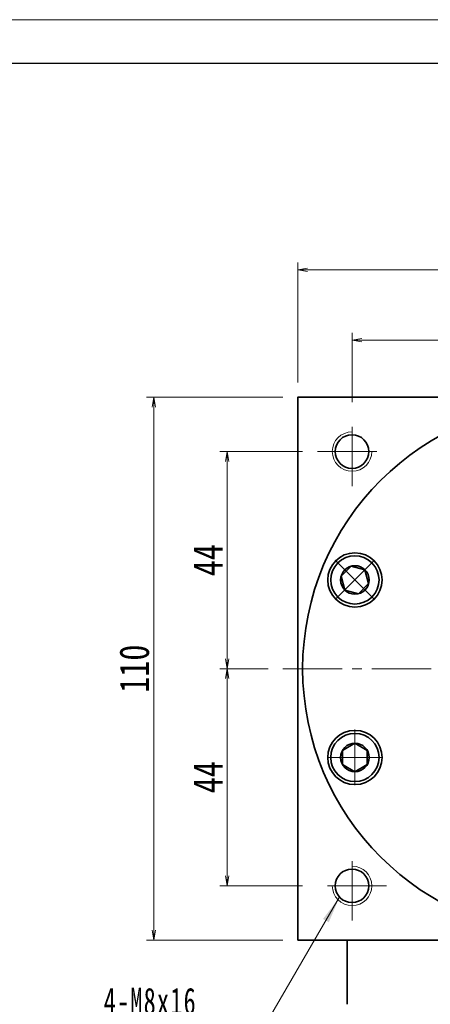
# Model space of a CAD drawing. Header units: millimetres. Extents: x 17 to 763, y 27 to 552.
# Tile 5 of 6: x 359 to 442, y 353 to 552. Entities that reach past the tile are written whole.
import ezdxf

# ---------------------------------------------------------------- set-up
doc = ezdxf.new("R2010")
doc.units = ezdxf.units.MM
doc.set_wipeout_variables(frame=1)
doc.linetypes.add('点画线', pattern=[18, 12, -2, 2, -2])
for name, color, linetype, lineweight in [('中心线层', 1, '点画线', 18), ('图框_外框线', 7, 'Continuous', 18), ('尺寸线层', 3, 'Continuous', 18), ('粗实线层', 7, 'Continuous', 35)]:
    doc.layers.add(name, color=color, linetype=linetype, lineweight=lineweight)
doc.styles.add('宋体', font='SimSun.ttf', dxfattribs={"width": 0.8})
doc.styles.add('标准', font='txt', dxfattribs={"width": 0.667})
doc.dimstyles.new('A水平标注$0', dxfattribs={"dimtxt": 3.5, "dimasz": 2, "dimexe": 1.5, "dimexo": 3, "dimgap": 1.1, "dimtad": 1, "dimtoh": 1, "dimdec": 4, "dimdsep": 46, "dimtxsty": '宋体', "dimblk": 'OPEN', "dimcen": 3, "dimclrd": 3, "dimclre": 3, "dimclrt": 6, "dimadec": 0, "dimazin": 0, "dimtm": 1e-09, "dimtfac": 1, "dimtdec": 4, "dimtix": 1, "dimtmove": 0, "dimatfit": 3, "dimldrblk": 'OPEN', "dimfxl": 0, "dimlwd": 13, "dimlwe": 13, "dimarcsym": 0})

# ---------------------------------------------------------------- blocks, each defined once
blk = doc.blocks.new('_Open')
at = {"color": 0, "linetype": 'ByBlock', "lineweight": -2}
for p, q in [((-1, 0.167), (0, 0)), ((-1, -0.167), (0, 0)), ((0, 0), (-1, 0))]:
    blk.add_line(p, q, dxfattribs=at)
blk = doc.blocks.new('*D16')
at = {"layer": 'Defpoints', "color": 0, "transparency": 16777216}
for p in [(525.16, 501.67), (415.16, 475.84), (525.16, 475.84)]:
    blk.add_point(p, dxfattribs=at)
at = {"layer": '尺寸线层', "color": 3, "lineweight": 13, "transparency": 16777216}
for p, q in [((415.16, 478.84), (415.16, 503.17)), ((525.16, 478.84), (525.16, 503.17)), ((417.16, 501.67), (523.16, 501.67))]:
    blk.add_line(p, q, dxfattribs=at)
at = {"layer": '尺寸线层', "color": 3, "lineweight": 13, "transparency": 16777216, "xscale": 2, "yscale": 2, "zscale": 2}
for p, rotation in [((415.16, 501.67), 179.9999999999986), ((525.16, 501.67), 359.9999999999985)]:
    blk.add_blockref('_Open', p, dxfattribs=dict(at, rotation=rotation))
at = {"layer": '尺寸线层', "color": 6, "transparency": 16777216, "insert": (470.16, 505.6), "char_height": 6, "attachment_point": 5, "style": '宋体', "bg_fill": 3, "box_fill_scale": 1.1, "bg_fill_color": 257, "bg_fill_transparency": 0}
blk.add_mtext('110', dxfattribs=at)
blk = doc.blocks.new('*D17')
at = {"layer": 'Defpoints', "color": 0, "transparency": 16777216}
for p in [(386.03, 475.84), (415.16, 475.84), (415.16, 365.84)]:
    blk.add_point(p, dxfattribs=at)
at = {"layer": '尺寸线层', "color": 3, "lineweight": 13, "transparency": 16777216}
for p, q in [((412.16, 475.84), (384.53, 475.84)), ((386.03, 367.84), (386.03, 473.84)), ((412.16, 365.84), (384.53, 365.84))]:
    blk.add_line(p, q, dxfattribs=at)
at = {"layer": '尺寸线层', "color": 3, "lineweight": 13, "transparency": 16777216, "xscale": 2, "yscale": 2, "zscale": 2}
for p, rotation in [((386.03, 475.84), 90), ((386.03, 365.84), 270)]:
    blk.add_blockref('_Open', p, dxfattribs=dict(at, rotation=rotation))
at = {"layer": '尺寸线层', "color": 6, "transparency": 16777216, "insert": (382.09, 420.84), "char_height": 6, "attachment_point": 5, "rotation": 90, "style": '宋体', "bg_fill": 3, "box_fill_scale": 1.1, "bg_fill_color": 257, "bg_fill_transparency": 0}
blk.add_mtext('110', dxfattribs=at)
blk = doc.blocks.new('*D18')
at = {"layer": 'Defpoints', "color": 0, "transparency": 16777216}
for p in [(419.16, 464.84), (400.88, 420.84), (412.16, 420.84)]:
    blk.add_point(p, dxfattribs=at)
at = {"layer": '尺寸线层', "color": 3, "lineweight": 13, "transparency": 16777216}
for p, q in [((416.16, 464.84), (399.38, 464.84)), ((400.88, 462.84), (400.88, 422.84)), ((409.16, 420.84), (399.38, 420.84))]:
    blk.add_line(p, q, dxfattribs=at)
at = {"layer": '尺寸线层', "color": 3, "lineweight": 13, "transparency": 16777216, "xscale": 2, "yscale": 2, "zscale": 2}
for p, rotation in [((400.88, 464.84), 90), ((400.88, 420.84), 270)]:
    blk.add_blockref('_Open', p, dxfattribs=dict(at, rotation=rotation))
at = {"layer": '尺寸线层', "color": 6, "transparency": 16777216, "insert": (396.98, 442.84), "char_height": 6, "attachment_point": 5, "rotation": 90, "style": '宋体', "bg_fill": 3, "box_fill_scale": 1.1, "bg_fill_color": 257, "bg_fill_transparency": 0}
blk.add_mtext('44', dxfattribs=at)
blk = doc.blocks.new('*D19')
at = {"layer": 'Defpoints', "color": 0, "transparency": 16777216}
for p in [(412.16, 420.84), (400.88, 376.84), (419.16, 376.84)]:
    blk.add_point(p, dxfattribs=at)
at = {"layer": '尺寸线层', "color": 3, "lineweight": 13, "transparency": 16777216}
for p, q in [((409.16, 420.84), (399.38, 420.84)), ((400.88, 418.84), (400.88, 378.84)), ((416.16, 376.84), (399.38, 376.84))]:
    blk.add_line(p, q, dxfattribs=at)
at = {"layer": '尺寸线层', "color": 3, "lineweight": 13, "transparency": 16777216, "xscale": 2, "yscale": 2, "zscale": 2}
for p, rotation in [((400.88, 420.84), 90), ((400.88, 376.84), 270)]:
    blk.add_blockref('_Open', p, dxfattribs=dict(at, rotation=rotation))
at = {"layer": '尺寸线层', "color": 6, "transparency": 16777216, "insert": (396.98, 398.84), "char_height": 6, "attachment_point": 5, "rotation": 90, "style": '宋体', "bg_fill": 3, "box_fill_scale": 1.1, "bg_fill_color": 257, "bg_fill_transparency": 0}
blk.add_mtext('44', dxfattribs=at)
blk = doc.blocks.new('*D20')
at = {"layer": 'Defpoints', "color": 0, "transparency": 16777216}
for p in [(470.16, 487.41), (470.16, 478.84), (426.16, 471.84)]:
    blk.add_point(p, dxfattribs=at)
at = {"layer": '尺寸线层', "color": 3, "lineweight": 13, "transparency": 16777216}
for p, q in [((426.16, 474.84), (426.16, 488.91)), ((470.16, 481.84), (470.16, 488.91)), ((428.16, 487.41), (468.16, 487.41))]:
    blk.add_line(p, q, dxfattribs=at)
at = {"layer": '尺寸线层', "color": 3, "lineweight": 13, "transparency": 16777216, "xscale": 2, "yscale": 2, "zscale": 2, "rotation": 180}
blk.add_blockref('_Open', (426.16, 487.41), dxfattribs=at)
at = {"layer": '尺寸线层', "color": 3, "lineweight": 13, "transparency": 16777216, "xscale": 2, "yscale": 2, "zscale": 2}
blk.add_blockref('_Open', (470.16, 487.41), dxfattribs=at)
at = {"layer": '尺寸线层', "color": 6, "transparency": 16777216, "insert": (448.16, 491.31), "char_height": 6, "attachment_point": 5, "style": '宋体', "bg_fill": 3, "box_fill_scale": 1.1, "bg_fill_color": 257, "bg_fill_transparency": 0}
blk.add_mtext('44', dxfattribs=at)
blk = doc.blocks.new('*X6')
at = {"layer": '中心线层', "linetype": '点画线', "lineweight": 18}
for p, q in [((0, -5.64), (0, 5.64)), ((-5.64, 0), (5.64, 0))]:
    blk.add_line(p, q, dxfattribs=at)
at = {"layer": '粗实线层'}
for p, q in [((-2.89, 0), (-1.44, 2.5)), ((-1.44, 2.5), (1.44, 2.5)), ((2.89, 0), (1.44, 2.5)), ((2.89, 0), (1.44, 2.5)), ((-2.89, 0), (-1.44, -2.5)), ((2.89, 0), (1.44, -2.5)), ((-1.44, -2.5), (1.44, -2.5))]:
    blk.add_line(p, q, dxfattribs=at)
blk.add_circle((0, 0), 2.89, dxfattribs=at)
for start, end in [(0, 180), (180, 360)]:
    blk.add_arc((0, 0), 4.89, start, end, dxfattribs=at)
blk = doc.blocks.new('*X7')
at = {"layer": '尺寸线层', "linetype": 'Continuous'}
blk.add_hatch(color=0, dxfattribs=at).paths.add_polyline_path([(26.13, 35.68), (24, 30.67), (22.84, 31.35)], flags=0)
at = {"layer": '尺寸线层', "color": 0, "linetype": 'Continuous'}
blk.add_line((26.13, 35.68), (5.4, 0), dxfattribs=at)
at = {"layer": '尺寸线层', "color": 0}
for p, q in [((0, 12.11), (-20.82, 12.11)), ((0, 0), (0, 12.11)), ((0, 0), (-20.82, 0)), ((5.4, 0), (0, 0))]:
    blk.add_line(p, q, dxfattribs=at)
at = {"layer": '尺寸线层', "color": 0, "insert": (-2.7, 1.08), "char_height": 5.4, "width": 36.2438, "attachment_point": 9, "line_spacing_factor": 1.15057, "style": '标准'}
blk.add_mtext('\\T1.1;4-M8x16\\P5个面', dxfattribs=at)

msp = doc.modelspace()

# ---------------------------------------------------------------- linework, layer by layer
at = {"layer": '中心线层'}
for p, q in [((426.15867, 457.84094), (426.15867, 471.84094)), ((419.15867, 464.84094), (433.15867, 464.84094)), ((412.15867, 420.84094), (528.15867, 420.84094)), ((426.15867, 369.84094), (426.15867, 383.84094)), ((433.15867, 376.84094), (419.15867, 376.84094))]:
    msp.add_line(p, q, dxfattribs=at)
at = {"layer": '图框_外框线', "color": 3}
msp.add_lwpolyline([(19.19791, 26.60391), (762.67565, 26.60391), (762.67565, 552.34888), (19.19791, 552.34888)], close=True, dxfattribs=at)
at = {"layer": '图框_外框线', "color": 3, "lineweight": 25}
msp.add_lwpolyline([(63.45254, 35.45483), (753.82472, 35.45483), (753.82472, 543.49795), (63.45254, 543.49795)], close=True, dxfattribs=at)
at = {"layer": '粗实线层'}
msp.add_line((425.15867, 352.84094), (425.15867, 365.84094), dxfattribs=at)
for points in [[(415.15867, 365.84094), (415.15867, 475.84094)], [(415.15867, 475.24094), (415.15867, 475.84094), (525.15867, 475.84094), (525.15867, 475.24094)], [(525.15867, 365.84094), (415.15867, 365.84094)]]:
    msp.add_lwpolyline(points, dxfattribs=at)
for centre, radius in [((426.15867, 464.84094), 3.4), ((426.73633, 438.82707), 5.5), ((426.73633, 402.85482), 5.5), ((426.15867, 376.84094), 3.4)]:
    msp.add_circle(centre, radius, dxfattribs=at)
at = {"layer": '粗实线层', "lineweight": 18}
for centre, start, end in [((426.15867, 464.84094), 90, 360), ((426.15867, 376.84094), 180, 90)]:
    msp.add_arc(centre, 4, start, end, dxfattribs=at)

# ---------------------------------------------------------------- next in the draw order: dimensions: what is measured, and where the dimension line sits
at = {"layer": '尺寸线层'}
dim = msp.add_linear_dim(base=(525.15867, 501.67099), p1=(415.15867, 475.84094), p2=(525.15867, 475.84094), dimstyle='A水平标注$0', override={"dimtxt": 6, "dimgap": 1, "dimdec": 1, "dimpost": '<>', "dimblk": 'Open', "dimtvp": 0.1, "dimtfill": 1, "dimtfillclr": 256}, dxfattribs=at)
dim.commit()
dim.dimension.update_dxf_attribs({"geometry": '*D16', "text_midpoint": (470.15867, 505.60395)})

# ---------------------------------------------------------------- next in the draw order: dimensions: what is measured, and where the dimension line sits
dim = msp.add_linear_dim(base=(470.15867, 487.41499), p1=(426.15867, 471.84094), p2=(470.15867, 478.83614), dimstyle='A水平标注$0', override={"dimtxt": 6, "dimgap": 1, "dimdec": 1, "dimpost": '<>', "dimblk": 'Open', "dimtvp": 0.1, "dimtfill": 1, "dimtfillclr": 256}, dxfattribs=at)
dim.commit()
dim.dimension.update_dxf_attribs({"geometry": '*D20', "text_midpoint": (448.15867, 491.31443)})
dim = msp.add_linear_dim(base=(386.02752, 475.84094), p1=(415.15867, 365.84094), p2=(415.15867, 475.84094), angle=90, dimstyle='A水平标注$0', override={"dimtxt": 6, "dimgap": 1, "dimdec": 1, "dimpost": '<>', "dimblk": 'Open', "dimtvp": 0.1, "dimtfill": 1, "dimtfillclr": 256}, dxfattribs=at)
dim.commit()
dim.dimension.update_dxf_attribs({"geometry": '*D17', "text_midpoint": (382.09456, 420.84094)})

# ---------------------------------------------------------------- next in the draw order: block references
msp.add_blockref('*X7', (397.44245, 338.77511), dxfattribs=at)

# ---------------------------------------------------------------- next in the draw order: dimensions: what is measured, and where the dimension line sits
dim = msp.add_linear_dim(base=(400.87752, 420.84094), p1=(419.15867, 464.84094), p2=(412.15867, 420.84094), angle=270, dimstyle='A水平标注$0', override={"dimtxt": 6, "dimgap": 1, "dimdec": 1, "dimpost": '<>', "dimblk": 'Open', "dimtvp": 0.1, "dimtfill": 1, "dimtfillclr": 256}, dxfattribs=at)
dim.commit()
dim.dimension.update_dxf_attribs({"geometry": '*D18', "text_midpoint": (396.97808, 442.84094)})

# ---------------------------------------------------------------- next in the draw order: dimensions: what is measured, and where the dimension line sits
dim = msp.add_linear_dim(base=(400.87752, 376.84094), p1=(412.15867, 420.84094), p2=(419.15867, 376.84094), angle=270, dimstyle='A水平标注$0', override={"dimtxt": 6, "dimgap": 1, "dimdec": 1, "dimpost": '<>', "dimblk": 'Open', "dimtvp": 0.1, "dimtfill": 1, "dimtfillclr": 256}, dxfattribs=at)
dim.commit()
dim.dimension.update_dxf_attribs({"geometry": '*D19', "text_midpoint": (396.97808, 398.84094)})

# ---------------------------------------------------------------- next in the draw order: linework, layer by layer
at = {"layer": '粗实线层'}
msp.add_circle((470.15867, 420.84094), 54, dxfattribs=at)

# ---------------------------------------------------------------- next in the draw order: wipeouts: each hides what was drawn before it
for points in [[(430.19408, 442.28482), (430.1746, 442.30419), (430.15501, 442.32346), (430.13531, 442.34261), (430.1155, 442.36165), (430.09559, 442.38058), (430.07557, 442.3994), (430.05544, 442.41811), (430.03521, 442.4367), (430.01488, 442.45518), (429.99444, 442.47355), (429.9739, 442.4918), (429.95326, 442.50993), (429.93251, 442.52795), (429.91167, 442.54585), (429.89072, 442.56363), (429.86968, 442.5813), (429.84853, 442.59884), (429.82729, 442.61627), (429.80595, 442.63358), (429.78451, 442.65077), (429.76298, 442.66783), (429.74135, 442.68478), (429.71963, 442.7016), (429.69781, 442.71831), (429.6759, 442.73488), (429.65389, 442.75134), (429.6318, 442.76767), (429.60961, 442.78388), (429.58733, 442.79996), (429.56496, 442.81592), (429.56496, 442.81592), (429.3755, 442.94373), (429.18027, 443.06254), (428.9797, 443.17211), (428.77424, 443.27218), (428.56432, 443.36254), (428.3504, 443.443), (428.13297, 443.51338), (427.91248, 443.57351), (427.68942, 443.62328), (427.46428, 443.66258), (427.23755, 443.69131), (427.00973, 443.70942), (426.78131, 443.71686), (426.55279, 443.71362), (426.32467, 443.69971), (426.09745, 443.67515), (425.87163, 443.64), (425.64769, 443.59435), (425.42614, 443.53827), (425.20744, 443.47191), (424.99208, 443.3954), (424.78054, 443.30891), (424.57327, 443.21264), (424.37072, 443.10678), (424.17333, 442.99158), (423.98155, 442.86727), (423.79579, 442.73415), (423.61644, 442.59249), (423.44392, 442.4426), (423.27858, 442.28482), (423.27858, 442.28482), (423.1208, 442.11948), (422.97091, 441.94695), (422.82925, 441.76761), (422.69612, 441.58185), (422.57182, 441.39006), (422.45662, 441.19268), (422.35076, 440.99013), (422.25448, 440.78286), (422.16799, 440.57131), (422.09149, 440.35596), (422.02512, 440.13726), (421.96905, 439.9157), (421.92339, 439.69177), (421.88825, 439.46595), (421.86369, 439.23873), (421.84978, 439.01061), (421.84654, 438.78209), (421.85398, 438.55367), (421.87209, 438.32584), (421.90082, 438.09911), (421.94011, 437.87398), (421.98988, 437.65092), (422.05002, 437.43043), (422.1204, 437.21299), (422.20085, 436.99908), (422.29122, 436.78916), (422.39129, 436.58369), (422.50085, 436.38313), (422.61967, 436.1879), (422.74748, 435.99843), (422.74748, 435.99843), (422.76344, 435.97607), (422.77952, 435.95379), (422.79573, 435.9316), (422.81206, 435.9095), (422.82851, 435.8875), (422.84509, 435.86559), (422.86179, 435.84377), (422.87862, 435.82205), (422.89556, 435.80042), (422.91263, 435.77888), (422.92982, 435.75745), (422.94713, 435.73611), (422.96455, 435.71487), (422.9821, 435.69372), (422.99977, 435.67268), (423.01755, 435.65173), (423.03545, 435.63089), (423.05347, 435.61014), (423.0716, 435.5895), (423.08985, 435.56896), (423.10821, 435.54852), (423.12669, 435.52818), (423.14529, 435.50795), (423.16399, 435.48783), (423.18281, 435.46781), (423.20174, 435.4479), (423.22079, 435.42809), (423.23994, 435.40839), (423.25921, 435.3888), (423.27858, 435.36931), (423.27858, 435.36931), (423.46428, 435.19309), (423.65895, 435.02682), (423.86206, 434.87097), (424.07305, 434.72597), (424.29133, 434.5922), (424.51632, 434.47004), (424.74739, 434.35983), (424.98391, 434.26186), (425.22524, 434.1764), (425.47071, 434.10369), (425.71964, 434.04392), (425.97137, 433.99727), (426.22519, 433.96385), (426.48041, 433.94377), (426.73633, 433.93707), (426.99225, 433.94377), (427.24748, 433.96385), (427.5013, 433.99727), (427.75302, 434.04392), (428.00196, 434.10369), (428.24742, 434.1764), (428.48875, 434.26186), (428.72527, 434.35983), (428.95635, 434.47004), (429.18133, 434.5922), (429.39962, 434.72597), (429.6106, 434.87097), (429.81371, 435.02682), (430.00838, 435.19309), (430.19408, 435.36931), (430.19408, 435.36931), (430.37031, 435.55502), (430.53658, 435.74969), (430.69242, 435.9528), (430.83743, 436.16378), (430.9712, 436.38207), (431.09335, 436.60705), (431.20357, 436.83812), (431.30154, 437.07465), (431.387, 437.31597), (431.45971, 437.56144), (431.51947, 437.81038), (431.56613, 438.0621), (431.59954, 438.31592), (431.61963, 438.57114), (431.62633, 438.82707), (431.61963, 439.08299), (431.59954, 439.33821), (431.56613, 439.59203), (431.51947, 439.84375), (431.45971, 440.09269), (431.387, 440.33816), (431.30154, 440.57948), (431.20357, 440.81601), (431.09335, 441.04708), (430.9712, 441.27207), (430.83743, 441.49035), (430.69242, 441.70134), (430.53658, 441.90444), (430.37031, 442.09911)], [(426.73633, 407.74482), (426.70886, 407.74475), (426.68138, 407.74451), (426.65391, 407.74413), (426.62643, 407.74359), (426.59897, 407.74289), (426.5715, 407.74204), (426.54404, 407.74104), (426.51659, 407.73988), (426.48915, 407.73857), (426.46171, 407.73711), (426.43428, 407.73549), (426.40686, 407.73371), (426.37945, 407.73178), (426.35206, 407.7297), (426.32467, 407.72746), (426.2973, 407.72507), (426.26994, 407.72253), (426.2426, 407.71983), (426.21527, 407.71698), (426.18796, 407.71398), (426.16066, 407.71082), (426.13338, 407.70751), (426.10613, 407.70404), (426.07889, 407.70043), (426.05167, 407.69666), (426.02448, 407.69273), (425.99731, 407.68866), (425.97016, 407.68443), (425.94303, 407.68005), (425.91593, 407.67551), (425.91593, 407.67551), (425.69159, 407.63191), (425.46952, 407.57788), (425.25023, 407.51353), (425.03418, 407.43901), (424.82184, 407.35447), (424.61369, 407.2601), (424.41018, 407.15612), (424.21175, 407.04273), (424.01883, 406.9202), (423.83185, 406.78879), (423.65121, 406.64878), (423.47731, 406.50049), (423.31053, 406.34423), (423.15123, 406.18035), (422.99977, 406.00921), (422.85646, 405.83118), (422.72163, 405.64665), (422.59557, 405.45601), (422.47856, 405.2597), (422.37084, 405.05813), (422.27266, 404.85176), (422.18423, 404.64101), (422.10574, 404.42637), (422.03737, 404.2083), (421.97927, 403.98726), (421.93155, 403.76376), (421.89433, 403.53827), (421.86768, 403.31128), (421.85167, 403.0833), (421.84633, 402.85482), (421.84633, 402.85482), (421.85167, 402.62634), (421.86768, 402.39836), (421.89433, 402.17138), (421.93155, 401.94589), (421.97927, 401.72238), (422.03737, 401.50135), (422.10574, 401.28327), (422.18423, 401.06863), (422.27266, 400.85789), (422.37084, 400.65151), (422.47856, 400.44994), (422.59557, 400.25363), (422.72163, 400.063), (422.85646, 399.87847), (422.99977, 399.70043), (423.15123, 399.52929), (423.31053, 399.36541), (423.47731, 399.20916), (423.65121, 399.06086), (423.83185, 398.92086), (424.01883, 398.78945), (424.21175, 398.66691), (424.41018, 398.55353), (424.61369, 398.44954), (424.82184, 398.35517), (425.03418, 398.27064), (425.25023, 398.19611), (425.46952, 398.13176), (425.69159, 398.07773), (425.91593, 398.03413), (425.91593, 398.03413), (425.94303, 398.0296), (425.97016, 398.02522), (425.99731, 398.02099), (426.02448, 398.01691), (426.05167, 398.01299), (426.07889, 398.00922), (426.10613, 398.0056), (426.13338, 398.00214), (426.16066, 397.99883), (426.18796, 397.99567), (426.21527, 397.99266), (426.2426, 397.98981), (426.26994, 397.98712), (426.2973, 397.98457), (426.32467, 397.98218), (426.35206, 397.97995), (426.37945, 397.97786), (426.40686, 397.97593), (426.43428, 397.97416), (426.46171, 397.97254), (426.48915, 397.97107), (426.51659, 397.96976), (426.54404, 397.9686), (426.5715, 397.9676), (426.59897, 397.96675), (426.62643, 397.96606), (426.65391, 397.96552), (426.68138, 397.96513), (426.70886, 397.9649), (426.73633, 397.96482), (426.73633, 397.96482), (426.99225, 397.97152), (427.24748, 397.99161), (427.5013, 398.02503), (427.75302, 398.07168), (428.00196, 398.13145), (428.24742, 398.20416), (428.48875, 398.28961), (428.72527, 398.38759), (428.95635, 398.4978), (429.18133, 398.61996), (429.39962, 398.75372), (429.6106, 398.89873), (429.81371, 399.05458), (430.00838, 399.22084), (430.19408, 399.39707), (430.37031, 399.58277), (430.53658, 399.77745), (430.69242, 399.98055), (430.83743, 400.19154), (430.9712, 400.40982), (431.09335, 400.63481), (431.20357, 400.86588), (431.30154, 401.1024), (431.387, 401.34373), (431.45971, 401.5892), (431.51947, 401.83813), (431.56613, 402.08986), (431.59954, 402.34368), (431.61963, 402.5989), (431.62633, 402.85482), (431.62633, 402.85482), (431.61963, 403.11075), (431.59954, 403.36597), (431.56613, 403.61979), (431.51947, 403.87151), (431.45971, 404.12045), (431.387, 404.36592), (431.30154, 404.60724), (431.20357, 404.84376), (431.09335, 405.07484), (430.9712, 405.29982), (430.83743, 405.51811), (430.69242, 405.72909), (430.53658, 405.9322), (430.37031, 406.12687), (430.19408, 406.31257), (430.00838, 406.4888), (429.81371, 406.65507), (429.6106, 406.81092), (429.39962, 406.95592), (429.18133, 407.08969), (428.95635, 407.21184), (428.72527, 407.32206), (428.48875, 407.42003), (428.24742, 407.50549), (428.00196, 407.5782), (427.75302, 407.63796), (427.5013, 407.68462), (427.24748, 407.71803), (426.99225, 407.73812)]]:
    msp.add_wipeout(points).dxf.layer = '粗实线层'

# ---------------------------------------------------------------- next in the draw order: block references
for p, rotation in [((426.73633, 438.82707), 45.00000000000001), ((426.73633, 402.85482), 90)]:
    msp.add_blockref('*X6', p, dxfattribs=dict(at, rotation=rotation))

doc.saveas('drawing.dxf')
